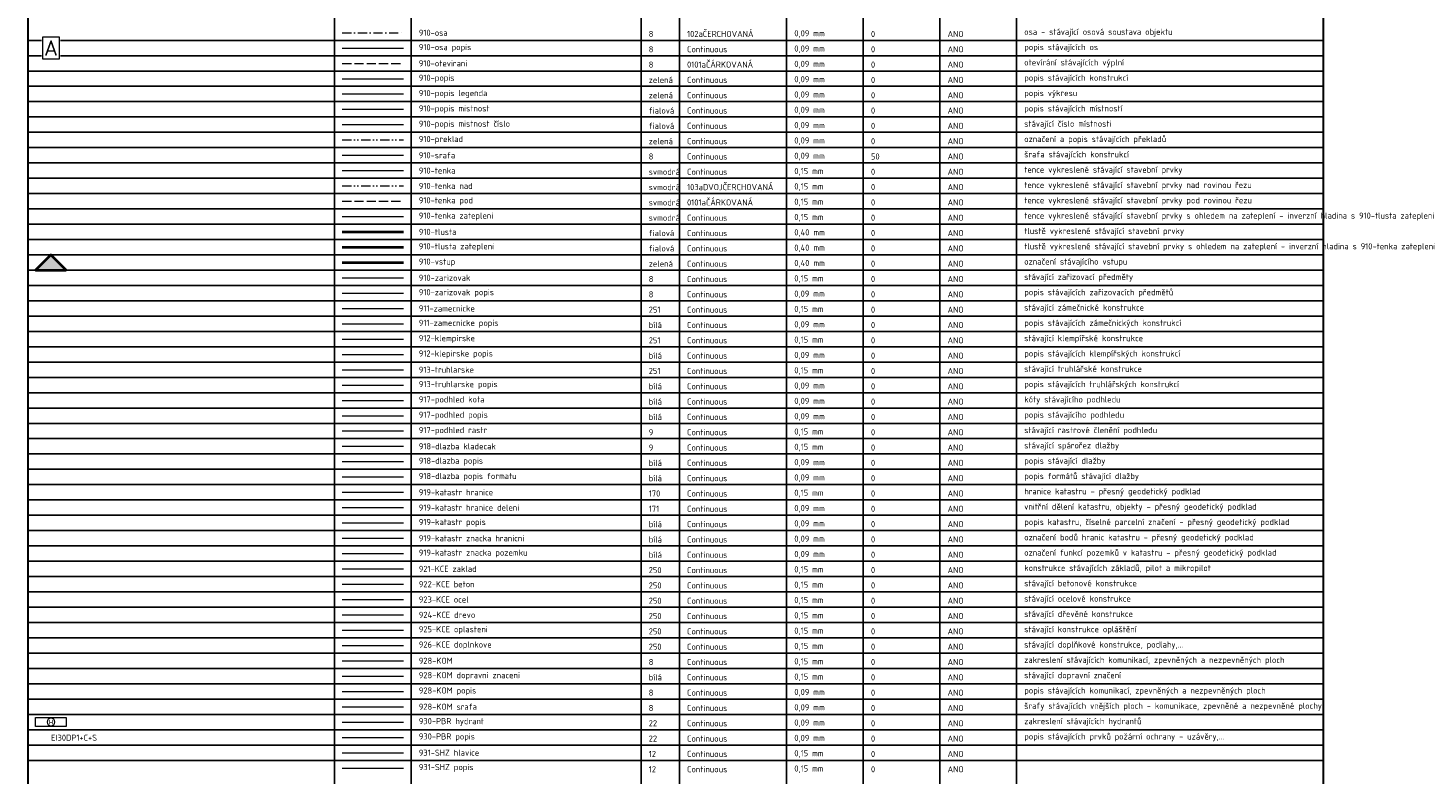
# Model space of a CAD drawing. Header units: millimetres. Extents: x -15250 to 1651995, y -140807 to 78716.
# Tile 3 of 45: x -10250 to 35422, y -109196 to -84846. Entities that reach past the tile are written whole.
import ezdxf

# ---------------------------------------------------------------- set-up
doc = ezdxf.new("R2010")
doc.units = ezdxf.units.MM
doc.header["$LTSCALE"] = 100
doc.header["$PDMODE"] = 3
doc.header["$PDSIZE"] = 150
for name, pattern in [('0101aČÁRKOVANÁ', [4, 3, -1]), ('0102aČERCHOVANÁ', [5.1, 3, -1, 0.1, -1]), ('0103aDVOJČERCHOVANÁ', [6.2, 3, -1, 0.1, -1, 0.1, -1])]:
    doc.linetypes.add(name, pattern=pattern)
doc.layers.get('Defpoints').update_dxf_attribs({"lineweight": 9})
for name, color, linetype, lineweight in [('910-osa', 8, '0102aČERCHOVANÁ', 9), ('910-osa popis', 8, 'Continuous', 9), ('910-otevirani', 8, '0101aČÁRKOVANÁ', 9), ('910-popis', 3, 'Continuous', 9), ('910-popis legenda', 3, 'Continuous', 9), ('910-popis mistnost', 6, 'Continuous', 9), ('910-popis mistnost cislo', 6, 'Continuous', 9), ('910-preklad', 3, '0103aDVOJČERCHOVANÁ', 15), ('910-tenka', 4, 'Continuous', 15), ('910-tenka nad', 4, '0103aDVOJČERCHOVANÁ', 15), ('910-tenka pod', 4, '0101aČÁRKOVANÁ', 15), ('910-tenka zatepleni', 4, 'Continuous', 15), ('910-tlusta', 6, 'Continuous', 40), ('910-tlusta zatepleni', 6, 'Continuous', 40), ('910-vstup', 3, 'Continuous', 40), ('910-zarizovak', 8, 'Continuous', 15), ('910-zarizovak popis', 8, 'Continuous', 9), ('911-zamecnicke', 251, 'Continuous', 15), ('911-zamecnicke popis', 7, 'Continuous', 9), ('912-klempirske', 251, 'Continuous', 15), ('912-klempirske popis', 7, 'Continuous', 9), ('913-truhlarske', 251, 'Continuous', 15), ('913-truhlarske popis', 7, 'Continuous', 9), ('917-podhled kota', 7, 'Continuous', 9), ('917-podhled popis', 7, 'Continuous', 9), ('917-pohled rastr', 9, 'Continuous', 15), ('918-dlazba kladecak', 9, 'Continuous', 15), ('918-dlazba popis', 7, 'Continuous', 9), ('918-dlazba popis formatu', 7, 'Continuous', 9), ('919-katastr hranice', 170, 'Continuous', 15), ('919-katastr hranice deleni', 171, 'Continuous', 9), ('919-katastr popis', 7, 'Continuous', 9), ('919-katastr znacka hranicni', 7, 'Continuous', 9), ('919-katastr znacka pozemku', 7, 'Continuous', 9), ('921-KCE zaklad', 250, 'Continuous', 15), ('922-KCE beton', 250, 'Continuous', 15), ('923-KCE ocel', 250, 'Continuous', 15), ('924-KCE drevo', 250, 'Continuous', 15), ('925-KCE oplasteni', 250, 'Continuous', 15), ('926-KCE doplnkove', 250, 'Continuous', 15), ('928-KOM', 8, 'Continuous', 15), ('928-KOM dopravni znaceni', 7, 'Continuous', 15), ('928-KOM popis', 8, 'Continuous', 9), ('928-KOM srafa', 8, 'Continuous', 9), ('930-PBR hydrant', 22, 'Continuous', 15), ('930-PBR popis', 22, 'Continuous', 9), ('931-SHZ hlavice', 12, 'Continuous', 15), ('931-SHZ popis', 12, 'Continuous', 15)]:
    doc.layers.add(name, color=color, linetype=linetype, lineweight=lineweight)
doc.layers.add('910-srafa', color=8, linetype='Continuous', lineweight=9, transparency=0.5)
doc.styles.add('ISOCPEUR', font='isocpeur.ttf')
doc.styles.get("Standard").update_dxf_attribs({"font": 'isocpeur.ttf'})
doc.dimstyles.new('popis', dxfattribs={"dimscale": 100, "dimtxt": 2.5, "dimasz": 2, "dimexe": 1, "dimexo": 1, "dimgap": -0.5, "dimtad": 0, "dimtih": 1, "dimtoh": 1, "dimdec": 0, "dimtxsty": 'ISOCPEUR', "dimblk": 'NONE', "dimcen": 0, "dimdle": 1, "dimse1": 1, "dimse2": 1, "dimsd1": 1, "dimsd2": 1, "dimclrd": 256, "dimclre": 256, "dimclrt": 256, "dimadec": 0, "dimazin": 0, "dimtfac": 1, "dimtdec": 0, "dimtix": 1, "dimtmove": 2, "dimatfit": 3, "dimldrblk": 'NONE', "dimfxl": 2, "dimtfill": 1, "dimlwd": -1, "dimlwe": -1, "dimarcsym": 0})

# ---------------------------------------------------------------- blocks, each defined once
blk = doc.blocks.new('*D41')
at = {"layer": '910-osa popis', "transparency": 16777216, "insert": (-9500, -85500), "char_height": 500, "attachment_point": 5, "style": 'ISOCPEUR', "bg_fill": 3, "box_fill_scale": 1.1, "bg_fill_color": 256, "bg_fill_true_color": 13158600, "bg_fill_transparency": 0}
blk.add_mtext('A', dxfattribs=at)
at = {"layer": '910-osa popis', "transparency": 16777216}
for p, q in [((-9225, -85150), (-9775, -85150)), ((-9775, -85150), (-9775, -85850)), ((-9225, -85850), (-9225, -85150)), ((-9775, -85850), (-9225, -85850))]:
    blk.add_line(p, q, dxfattribs=at)
at = {"layer": 'Defpoints', "color": 0, "transparency": 16777216}
blk.add_point((-9500, -85500), dxfattribs=at)
blk.add_point((-9500, -85500), dxfattribs=at)
blk.add_point((-9500, -85500), dxfattribs=at)
blk = doc.blocks.new('_None')
blk = doc.blocks.new('hydrant')
blk.add_circle((0, 0), 250)
at = {"insert": (0, 0), "char_height": 300, "attachment_point": 5}
blk.add_mtext_dynamic_manual_height_columns('H', width=177.5, gutter_width=12.5, heights=[0], dxfattribs=at)

msp = doc.modelspace()

# ---------------------------------------------------------------- hatches: boundary and pattern name
at = {"layer": '910-vstup'}
h = msp.add_hatch(color=256, dxfattribs=at)
h.dxf.hatch_style = 1
h.paths.add_polyline_path([(-9000, -92750), (-9500, -92250), (-10000, -92750)])

# ---------------------------------------------------------------- linework, layer by layer
at = {"lineweight": 30}
for p, q in [((-10250, 750), (-10250, -140250)), ((32000, 750), (32000, -140750))]:
    msp.add_line(p, q, dxfattribs=at)
for p, q in [((-250, 750), (-250, -140250)), ((2250, 750), (2250, -140250)), ((9750, 750), (9750, -140250)), ((11000, 750), (11000, -140250)), ((14500, 750), (14500, -140250)), ((17000, 750), (17000, -140250)), ((19500, 750), (19500, -140250)), ((22000, 750), (22000, -140250)), ((-10250, -85250), (32000, -85250)), ((-10250, -85750), (32000, -85750)), ((-10250, -86250), (32000, -86250)), ((-10250, -86750), (32000, -86750)), ((-10250, -87250), (32000, -87250)), ((-10250, -87750), (32000, -87750)), ((-10250, -88250), (32000, -88250)), ((-10250, -88750), (32000, -88750)), ((-10250, -89250), (32000, -89250)), ((-10250, -89750), (32000, -89750)), ((-10250, -90250), (32000, -90250)), ((-10250, -90750), (32000, -90750)), ((-10250, -91250), (32000, -91250)), ((-10250, -91750), (32000, -91750)), ((-10250, -92250), (32000, -92250)), ((-10250, -92750), (32000, -92750)), ((-10250, -93250), (32000, -93250)), ((-10250, -93750), (32000, -93750)), ((-10250, -94250), (32000, -94250)), ((-10250, -94750), (32000, -94750)), ((-10250, -95250), (32000, -95250)), ((-10250, -95750), (32000, -95750)), ((-10250, -96250), (32000, -96250)), ((-10250, -96750), (32000, -96750)), ((-10250, -97250), (32000, -97250)), ((-10250, -97750), (32000, -97750)), ((-10250, -98250), (32000, -98250)), ((-10250, -98750), (32000, -98750)), ((-10250, -99250), (32000, -99250)), ((-10250, -99750), (32000, -99750)), ((-10250, -100250), (32000, -100250)), ((-10250, -100750), (32000, -100750)), ((-10250, -101250), (32000, -101250)), ((-10250, -101750), (32000, -101750)), ((-10250, -102250), (32000, -102250)), ((-10250, -102750), (32000, -102750)), ((-10250, -103250), (32000, -103250)), ((-10250, -103750), (32000, -103750)), ((-10250, -104250), (32000, -104250)), ((-10250, -104750), (32000, -104750)), ((-10250, -105250), (32000, -105250)), ((-10250, -105750), (32000, -105750)), ((-10250, -106250), (32000, -106250)), ((-10250, -106750), (32000, -106750)), ((-10250, -107250), (32000, -107250)), ((-10250, -107750), (32000, -107750)), ((-10250, -108250), (32000, -108250)), ((-10250, -108750), (32000, -108750))]:
    msp.add_line(p, q)
at = {"layer": '910-osa'}
msp.add_lwpolyline([(0, -85000), (2000, -85000)], dxfattribs=at)
at = {"layer": '910-osa popis'}
msp.add_lwpolyline([(0, -85500), (2000, -85500)], dxfattribs=at)
at = {"layer": '910-otevirani'}
msp.add_lwpolyline([(0, -86000), (2000, -86000)], dxfattribs=at)
at = {"layer": '910-popis'}
msp.add_lwpolyline([(0, -86500), (2000, -86500)], dxfattribs=at)
at = {"layer": '910-popis legenda'}
msp.add_lwpolyline([(0, -87000), (2000, -87000)], dxfattribs=at)
at = {"layer": '910-popis mistnost'}
msp.add_lwpolyline([(0, -87500), (2000, -87500)], dxfattribs=at)
at = {"layer": '910-popis mistnost cislo'}
msp.add_lwpolyline([(0, -88000), (2000, -88000)], dxfattribs=at)
at = {"layer": '910-preklad'}
msp.add_lwpolyline([(0, -88500), (2000, -88500)], dxfattribs=at)
at = {"layer": '910-srafa'}
msp.add_lwpolyline([(0, -89000), (2000, -89000)], dxfattribs=at)
at = {"layer": '910-tenka'}
msp.add_lwpolyline([(0, -89500), (2000, -89500)], dxfattribs=at)
at = {"layer": '910-tenka nad', "linetype": '0103aDVOJČERCHOVANÁ'}
msp.add_lwpolyline([(0, -90000), (2000, -90000)], dxfattribs=at)
at = {"layer": '910-tenka pod'}
msp.add_lwpolyline([(0, -90500), (2000, -90500)], dxfattribs=at)
at = {"layer": '910-tenka zatepleni'}
msp.add_lwpolyline([(0, -91000), (2000, -91000)], dxfattribs=at)
at = {"layer": '910-tlusta'}
msp.add_lwpolyline([(0, -91500), (2000, -91500)], dxfattribs=at)
at = {"layer": '910-tlusta zatepleni'}
msp.add_lwpolyline([(0, -92000), (2000, -92000)], dxfattribs=at)
at = {"layer": '910-vstup'}
msp.add_lwpolyline([(-9000, -92750), (-9500, -92250), (-10000, -92750)], close=True, dxfattribs=at)
msp.add_lwpolyline([(0, -92500), (2000, -92500)], dxfattribs=at)
at = {"layer": '910-zarizovak'}
msp.add_lwpolyline([(0, -93000), (2000, -93000)], dxfattribs=at)
at = {"layer": '910-zarizovak popis'}
msp.add_lwpolyline([(0, -93500), (2000, -93500)], dxfattribs=at)
at = {"layer": '911-zamecnicke'}
msp.add_lwpolyline([(0, -94000), (2000, -94000)], dxfattribs=at)
at = {"layer": '911-zamecnicke popis'}
msp.add_lwpolyline([(0, -94500), (2000, -94500)], dxfattribs=at)
at = {"layer": '912-klempirske'}
msp.add_lwpolyline([(0, -95000), (2000, -95000)], dxfattribs=at)
at = {"layer": '912-klempirske popis'}
msp.add_lwpolyline([(0, -95500), (2000, -95500)], dxfattribs=at)
at = {"layer": '913-truhlarske'}
msp.add_lwpolyline([(0, -96000), (2000, -96000)], dxfattribs=at)
at = {"layer": '913-truhlarske popis'}
msp.add_lwpolyline([(0, -96500), (2000, -96500)], dxfattribs=at)
at = {"layer": '917-podhled kota'}
msp.add_lwpolyline([(0, -97000), (2000, -97000)], dxfattribs=at)
at = {"layer": '917-podhled popis'}
msp.add_lwpolyline([(0, -97500), (2000, -97500)], dxfattribs=at)
at = {"layer": '917-pohled rastr'}
msp.add_lwpolyline([(0, -98000), (2000, -98000)], dxfattribs=at)
at = {"layer": '918-dlazba kladecak'}
msp.add_lwpolyline([(0, -98500), (2000, -98500)], dxfattribs=at)
at = {"layer": '918-dlazba popis'}
msp.add_lwpolyline([(0, -99000), (2000, -99000)], dxfattribs=at)
at = {"layer": '918-dlazba popis formatu'}
msp.add_lwpolyline([(0, -99500), (2000, -99500)], dxfattribs=at)
at = {"layer": '919-katastr hranice'}
msp.add_lwpolyline([(0, -100000), (2000, -100000)], dxfattribs=at)
at = {"layer": '919-katastr hranice deleni'}
msp.add_lwpolyline([(0, -100500), (2000, -100500)], dxfattribs=at)
at = {"layer": '919-katastr popis'}
msp.add_lwpolyline([(0, -101000), (2000, -101000)], dxfattribs=at)
at = {"layer": '919-katastr znacka hranicni'}
msp.add_lwpolyline([(0, -101500), (2000, -101500)], dxfattribs=at)
at = {"layer": '919-katastr znacka pozemku'}
msp.add_lwpolyline([(0, -102000), (2000, -102000)], dxfattribs=at)
at = {"layer": '921-KCE zaklad'}
msp.add_lwpolyline([(0, -102500), (2000, -102500)], dxfattribs=at)
at = {"layer": '922-KCE beton'}
msp.add_lwpolyline([(0, -103000), (2000, -103000)], dxfattribs=at)
at = {"layer": '923-KCE ocel'}
msp.add_lwpolyline([(0, -103500), (2000, -103500)], dxfattribs=at)
at = {"layer": '924-KCE drevo'}
msp.add_lwpolyline([(0, -104000), (2000, -104000)], dxfattribs=at)
at = {"layer": '925-KCE oplasteni'}
msp.add_lwpolyline([(0, -104500), (2000, -104500)], dxfattribs=at)
at = {"layer": '926-KCE doplnkove'}
msp.add_lwpolyline([(0, -105000), (2000, -105000)], dxfattribs=at)
at = {"layer": '928-KOM'}
msp.add_lwpolyline([(0, -105500), (2000, -105500)], dxfattribs=at)
at = {"layer": '928-KOM dopravni znaceni'}
msp.add_lwpolyline([(0, -106000), (2000, -106000)], dxfattribs=at)
at = {"layer": '928-KOM popis'}
msp.add_lwpolyline([(0, -106500), (2000, -106500)], dxfattribs=at)
at = {"layer": '928-KOM srafa'}
msp.add_lwpolyline([(0, -107000), (2000, -107000)], dxfattribs=at)
at = {"layer": '930-PBR hydrant'}
msp.add_lwpolyline([(-9000, -107350), (-9000, -107650), (-10000, -107650), (-10000, -107350)], close=True, dxfattribs=at)
msp.add_lwpolyline([(0, -107500), (2000, -107500)], dxfattribs=at)
at = {"layer": '930-PBR popis'}
msp.add_lwpolyline([(0, -108000), (2000, -108000)], dxfattribs=at)
at = {"layer": '931-SHZ hlavice'}
msp.add_lwpolyline([(0, -108500), (2000, -108500)], dxfattribs=at)
at = {"layer": '931-SHZ popis'}
msp.add_lwpolyline([(0, -109000), (2000, -109000)], dxfattribs=at)

# ---------------------------------------------------------------- block references
at = {"layer": '930-PBR hydrant', "xscale": -0.5039979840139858, "yscale": 0.5039979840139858, "zscale": 0.5039979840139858, "rotation": 180}
msp.add_blockref('hydrant', (-9500, -107500), dxfattribs=at)

# ---------------------------------------------------------------- texts
at = {"char_height": 200, "attachment_point": 4}
for s, width, insert in [('102aČERCHOVANÁ', 2102, (11250, -85039.9)), ('0,09 mm', 952, (14750, -85039.9)), ('0', 122, (17250, -85039.9)), ('ANO', 482, (19750, -85039.9)), ('osa - stávající osová soustava objektu', 4882, (22250, -85000)), ('0,09 mm', 952, (14750, -85539.9)), ('popis stávajících os', 2442, (22250, -85500)), ('Continuous', 1282, (11250, -85539.9)), ('0,09 mm', 952, (14750, -86039.9)), ('0', 122, (17250, -85539.9)), ('ANO', 482, (19750, -85539.9)), ('otevírání stávajících výplní', 3422, (22250, -86000)), ('0101aČÁRKOVANÁ', 2102, (11250, -86039.9)), ('0,09 mm', 952, (14750, -86539.9)), ('0', 122, (17250, -86039.9)), ('ANO', 482, (19750, -86039.9)), ('popis stávajících konstrukcí', 3462, (22250, -86500)), ('Continuous', 1282, (11250, -86539.9)), ('0,09 mm', 952, (14750, -87039.9)), ('0', 122, (17250, -86539.9)), ('ANO', 482, (19750, -86539.9)), ('popis výkresu', 1682, (22250, -87000)), ('Continuous', 1282, (11250, -87039.9)), ('0', 122, (17250, -87039.9)), ('ANO', 482, (19750, -87039.9)), ('popis stávajících místností', 3342, (22250, -87500)), ('Continuous', 1282, (11250, -87539.9)), ('0,09 mm', 952, (14750, -87539.9)), ('0', 122, (17250, -87539.9)), ('ANO', 482, (19750, -87539.9)), ('Continuous', 1282, (11250, -88039.9)), ('0,09 mm', 952, (14750, -88039.9)), ('0', 122, (17250, -88039.9)), ('ANO', 482, (19750, -88039.9)), ('stávající číslo místnosti', 3002, (22250, -88000)), ('Continuous', 1282, (11250, -88539.9)), ('0,09 mm', 952, (14750, -88539.9)), ('0', 122, (17250, -88539.9)), ('ANO', 482, (19750, -88539.9)), ('označení a popis stávajících překladů', 4642, (22250, -88500)), ('Continuous', 1282, (11250, -89039.9)), ('0,09 mm', 952, (14750, -89039.9)), ('50', 262, (17250, -89039.9)), ('ANO', 482, (19750, -89039.9)), ('šrafa stávajících konstrukcí', 3502, (22250, -89000)), ('Continuous', 1282, (11250, -89539.9)), ('0,15 mm', 952, (14750, -89539.9)), ('0', 122, (17250, -89539.9)), ('ANO', 482, (19750, -89539.9)), ('tence vykreslené stávající stavební prvky', 5242, (22250, -89500)), ('103aDVOJČERCHOVANÁ', 2722, (11250, -90039.9)), ('0,15 mm', 952, (14750, -90039.9)), ('0', 122, (17250, -90039.9)), ('ANO', 482, (19750, -90039.9)), ('tence vykreslené stávající stavební prvky nad rovinou řezu', 7442, (22250, -90000)), ('0101aČÁRKOVANÁ', 2102, (11250, -90539.9)), ('0,15 mm', 952, (14750, -90539.9)), ('tence vykreslené stávající stavební prvky pod rovinou řezu', 7442, (22250, -90500)), ('0,15 mm', 952, (14750, -91039.9)), ('0', 122, (17250, -90539.9)), ('ANO', 482, (19750, -90539.9)), ('tence vykreslené stávající stavební prvky s ohledem na zateplení - inverzní hladina s 910-tlusta zatepleni', 13422, (22250, -91000)), ('Continuous', 1282, (11250, -91039.9)), ('0,40 mm', 952, (14750, -91539.9)), ('0', 122, (17250, -91039.9)), ('ANO', 482, (19750, -91039.9)), ('Continuous', 1282, (11250, -91539.9)), ('0,40 mm', 952, (14750, -92039.9)), ('0', 122, (17250, -91539.9)), ('ANO', 482, (19750, -91539.9)), ('tlustě vykreslené stávající stavební prvky', 5322, (22250, -91500)), ('Continuous', 1282, (11250, -92039.9)), ('0', 122, (17250, -92039.9)), ('ANO', 482, (19750, -92039.9)), ('označení stávajícího vstupu', 3442, (22250, -92500)), ('tlustě vykreslené stávající stavební prvky s ohledem na zateplení - inverzní hladina s 910-tenka zatepleni', 13442, (22250, -92000)), ('Continuous', 1282, (11250, -92539.9)), ('0,40 mm', 952, (14750, -92539.9)), ('0', 122, (17250, -92539.9)), ('ANO', 482, (19750, -92539.9)), ('stávající zařizovací předměty', 3642, (22250, -93000)), ('Continuous', 1282, (11250, -93039.9)), ('0,15 mm', 952, (14750, -93039.9)), ('0', 122, (17250, -93039.9)), ('ANO', 482, (19750, -93039.9)), ('Continuous', 1282, (11250, -93539.9)), ('0,09 mm', 952, (14750, -93539.9)), ('0', 122, (17250, -93539.9)), ('ANO', 482, (19750, -93539.9)), ('popis stávajících zařizovacích předmětů', 4902, (22250, -93500)), ('Continuous', 1282, (11250, -94039.9)), ('0,15 mm', 952, (14750, -94039.9)), ('0', 122, (17250, -94039.9)), ('ANO', 482, (19750, -94039.9)), ('stávající zámečnické konstrukce', 3942, (22250, -94000)), ('Continuous', 1282, (11250, -94539.9)), ('0,09 mm', 952, (14750, -94539.9)), ('0', 122, (17250, -94539.9)), ('ANO', 482, (19750, -94539.9)), ('popis stávajících zámečnických konstrukcí', 5162, (22250, -94500)), ('Continuous', 1282, (11250, -95039.9)), ('0,15 mm', 952, (14750, -95039.9)), ('0', 122, (17250, -95039.9)), ('ANO', 482, (19750, -95039.9)), ('stávající klempířské konstrukce', 3942, (22250, -95000)), ('Continuous', 1282, (11250, -95539.9)), ('0,09 mm', 952, (14750, -95539.9)), ('0', 122, (17250, -95539.9)), ('ANO', 482, (19750, -95539.9)), ('popis stávajících klempířských konstrukcí', 5162, (22250, -95500)), ('0,15 mm', 952, (14750, -96039.9)), ('stávající truhlářské konstrukce', 3902, (22250, -96000)), ('Continuous', 1282, (11250, -96039.9)), ('0,09 mm', 952, (14750, -96539.9)), ('0', 122, (17250, -96039.9)), ('ANO', 482, (19750, -96039.9)), ('popis stávajících truhlářských konstrukcí', 5122, (22250, -96500)), ('Continuous', 1282, (11250, -96539.9)), ('0,09 mm', 952, (14750, -97039.9)), ('0', 122, (17250, -96539.9)), ('ANO', 482, (19750, -96539.9)), ('kóty stávajícího podhledu', 3162, (22250, -97000)), ('Continuous', 1282, (11250, -97039.9)), ('0,09 mm', 952, (14750, -97539.9)), ('0', 122, (17250, -97039.9)), ('ANO', 482, (19750, -97039.9)), ('popis stávajícího podhledu', 3242, (22250, -97500)), ('Continuous', 1282, (11250, -97539.9)), ('0', 122, (17250, -97539.9)), ('ANO', 482, (19750, -97539.9)), ('stávající rastrové členění podhledu', 4382, (22250, -98000)), ('Continuous', 1282, (11250, -98039.9)), ('0,15 mm', 952, (14750, -98039.9)), ('0', 122, (17250, -98039.9)), ('ANO', 482, (19750, -98039.9)), ('stávající spárořez dlažby', 3142, (22250, -98500)), ('Continuous', 1282, (11250, -98539.9)), ('0,15 mm', 952, (14750, -98539.9)), ('0', 122, (17250, -98539.9)), ('ANO', 482, (19750, -98539.9)), ('Continuous', 1282, (11250, -99039.9)), ('0,09 mm', 952, (14750, -99039.9)), ('0', 122, (17250, -99039.9)), ('ANO', 482, (19750, -99039.9)), ('popis stávající dlažby', 2682, (22250, -99000)), ('Continuous', 1282, (11250, -99539.9)), ('0,09 mm', 952, (14750, -99539.9)), ('0', 122, (17250, -99539.9)), ('ANO', 482, (19750, -99539.9)), ('popis formátů stávající dlažby', 3762, (22250, -99500)), ('Continuous', 1282, (11250, -100039.9)), ('0,15 mm', 952, (14750, -100039.9)), ('0', 122, (17250, -100039.9)), ('ANO', 482, (19750, -100039.9)), ('hranice katastru - přesný geodetický podklad', 5662, (22250, -100000)), ('Continuous', 1282, (11250, -100539.9)), ('0,09 mm', 952, (14750, -100539.9)), ('0', 122, (17250, -100539.9)), ('ANO', 482, (19750, -100539.9)), ('vnitřní dělení katastru, objekty - přesný geodetický podklad', 7552, (22250, -100500)), ('Continuous', 1282, (11250, -101039.9)), ('0,09 mm', 952, (14750, -101039.9)), ('popis katastru, číselné parcelní značení - přesný geodetický podklad', 8612, (22250, -101000)), ('0,09 mm', 952, (14750, -101539.9)), ('0', 122, (17250, -101039.9)), ('ANO', 482, (19750, -101039.9)), ('označení bodů hranic katastru - přesný geodetický podklad', 7382, (22250, -101500)), ('Continuous', 1282, (11250, -101539.9)), ('0,09 mm', 952, (14750, -102039.9)), ('0', 122, (17250, -101539.9)), ('ANO', 482, (19750, -101539.9)), ('označení funkcí pozemků v katastru - přesný geodetický podklad', 8142, (22250, -102000)), ('Continuous', 1282, (11250, -102039.9)), ('0,15 mm', 952, (14750, -102539.9)), ('0', 122, (17250, -102039.9)), ('ANO', 482, (19750, -102039.9)), ('konstrukce stávajících základů, pilot a mikropilot', 6092, (22250, -102500)), ('Continuous', 1282, (11250, -102539.9)), ('0', 122, (17250, -102539.9)), ('ANO', 482, (19750, -102539.9)), ('stávající betonové konstrukce', 3722, (22250, -103000)), ('Continuous', 1282, (11250, -103039.9)), ('0,15 mm', 952, (14750, -103039.9)), ('0', 122, (17250, -103039.9)), ('ANO', 482, (19750, -103039.9)), ('stávající ocelové konstrukce', 3522, (22250, -103500)), ('Continuous', 1282, (11250, -103539.9)), ('0,15 mm', 952, (14750, -103539.9)), ('0', 122, (17250, -103539.9)), ('ANO', 482, (19750, -103539.9)), ('Continuous', 1282, (11250, -104039.9)), ('0,15 mm', 952, (14750, -104039.9)), ('0', 122, (17250, -104039.9)), ('ANO', 482, (19750, -104039.9)), ('stávající dřevěné konstrukce', 3582, (22250, -104000)), ('Continuous', 1282, (11250, -104539.9)), ('0,15 mm', 952, (14750, -104539.9)), ('0', 122, (17250, -104539.9)), ('ANO', 482, (19750, -104539.9)), ('stávající konstrukce opláštění', 3762, (22250, -104500)), ('Continuous', 1282, (11250, -105039.9)), ('0,15 mm', 952, (14750, -105039.9)), ('0', 122, (17250, -105039.9)), ('ANO', 482, (19750, -105039.9)), ('stávající doplňkové konstrukce, podlahy,...', 5182, (22250, -105000)), ('Continuous', 1282, (11250, -105539.9)), ('0,15 mm', 952, (14750, -105539.9)), ('0', 122, (17250, -105539.9)), ('ANO', 482, (19750, -105539.9)), ('zakreslení stávajících komunikací, zpevněných a nezpevněných ploch', 8472, (22250, -105500)), ('Continuous', 1282, (11250, -106039.9)), ('0,15 mm', 952, (14750, -106039.9)), ('0', 122, (17250, -106039.9)), ('ANO', 482, (19750, -106039.9)), ('stávající dopravní značení', 3262, (22250, -106000)), ('0,09 mm', 952, (14750, -106539.9)), ('popis stávajících komunikací, zpevněných a nezpevněných ploch', 7812, (22250, -106500)), ('Continuous', 1282, (11250, -106539.9)), ('0,09 mm', 952, (14750, -107039.9)), ('0', 122, (17250, -106539.9)), ('ANO', 482, (19750, -106539.9)), ('šrafy stávajících vnějších ploch - komunikace, zpevněné a nezpevněné plochy', 9612, (22250, -107000)), ('Continuous', 1282, (11250, -107039.9)), ('0,09 mm', 952, (14750, -107539.9)), ('0', 122, (17250, -107039.9)), ('ANO', 482, (19750, -107039.9)), ('zakreslení stávajících hydrantů', 3902, (22250, -107500)), ('Continuous', 1282, (11250, -107539.9)), ('0,09 mm', 952, (14750, -108039.9)), ('0', 122, (17250, -107539.9)), ('ANO', 482, (19750, -107539.9)), ('popis stávajících prvků požární ochrany - uzávěry,...', 6532, (22250, -108000)), ('Continuous', 1282, (11250, -108039.9)), ('0', 122, (17250, -108039.9)), ('ANO', 482, (19750, -108039.9)), ('Continuous', 1282, (11250, -108539.9)), ('0,15 mm', 952, (14750, -108539.9)), ('0', 122, (17250, -108539.9)), ('ANO', 482, (19750, -108539.9)), ('Continuous', 1282, (11250, -109039.9)), ('0,15 mm', 952, (14750, -109039.9)), ('0', 122, (17250, -109039.9)), ('ANO', 482, (19750, -109039.9))]:
    msp.add_mtext_dynamic_manual_height_columns(s, width=width, gutter_width=12.5, heights=[0], dxfattribs=dict(at, insert=insert))
at = {"layer": '910-osa', "char_height": 200, "attachment_point": 4}
for s, width, insert in [('910-osa', 922, (2500, -85000)), ('8', 122, (10000, -85039.9))]:
    msp.add_mtext_dynamic_manual_height_columns(s, width=width, gutter_width=12.5, heights=[0], dxfattribs=dict(at, insert=insert))
at = {"layer": '910-osa popis', "char_height": 200, "attachment_point": 4}
for s, width, insert in [('910-osa popis', 1662, (2500, -85500)), ('8', 122, (10000, -85539.9))]:
    msp.add_mtext_dynamic_manual_height_columns(s, width=width, gutter_width=12.5, heights=[0], dxfattribs=dict(at, insert=insert))
at = {"layer": '910-otevirani', "char_height": 200, "attachment_point": 4}
for s, width, insert in [('910-otevirani', 1562, (2500, -86000)), ('8', 122, (10000, -86039.9))]:
    msp.add_mtext_dynamic_manual_height_columns(s, width=width, gutter_width=12.5, heights=[0], dxfattribs=dict(at, insert=insert))
at = {"layer": '910-popis', "char_height": 200, "attachment_point": 4}
for s, width, insert in [('910-popis', 1122, (2500, -86500)), ('zelená', 762, (10000, -86539.9))]:
    msp.add_mtext_dynamic_manual_height_columns(s, width=width, gutter_width=12.5, heights=[0], dxfattribs=dict(at, insert=insert))
at = {"layer": '910-popis legenda', "char_height": 200, "attachment_point": 4}
for s, width, insert in [('910-popis legenda', 2162, (2500, -87000)), ('zelená', 762, (10000, -87039.9))]:
    msp.add_mtext_dynamic_manual_height_columns(s, width=width, gutter_width=12.5, heights=[0], dxfattribs=dict(at, insert=insert))
at = {"layer": '910-popis mistnost', "char_height": 200, "attachment_point": 4}
for s, width, insert in [('910-popis mistnost', 2282, (2500, -87500)), ('fialová', 802, (10000, -87539.9))]:
    msp.add_mtext_dynamic_manual_height_columns(s, width=width, gutter_width=12.5, heights=[0], dxfattribs=dict(at, insert=insert))
at = {"layer": '910-popis mistnost cislo', "char_height": 200, "attachment_point": 4}
for s, width, insert in [('910-popis mistnost číslo', 2982, (2500, -88000)), ('fialová', 802, (10000, -88039.9))]:
    msp.add_mtext_dynamic_manual_height_columns(s, width=width, gutter_width=12.5, heights=[0], dxfattribs=dict(at, insert=insert))
at = {"layer": '910-preklad', "char_height": 200, "attachment_point": 4}
for s, width, insert in [('910-preklad', 1402, (2500, -88500)), ('zelená', 762, (10000, -88539.9))]:
    msp.add_mtext_dynamic_manual_height_columns(s, width=width, gutter_width=12.5, heights=[0], dxfattribs=dict(at, insert=insert))
at = {"layer": '910-srafa', "char_height": 200, "attachment_point": 4}
for s, width, insert in [('910-srafa', 1162, (2500, -89000)), ('8', 122, (10000, -89039.9))]:
    msp.add_mtext_dynamic_manual_height_columns(s, width=width, gutter_width=12.5, heights=[0], dxfattribs=dict(at, insert=insert))
at = {"layer": '910-tenka', "char_height": 200, "attachment_point": 4}
for s, width, insert in [('910-tenka', 1182, (2500, -89500)), ('svmodrá', 982, (10000, -89539.9))]:
    msp.add_mtext_dynamic_manual_height_columns(s, width=width, gutter_width=12.5, heights=[0], dxfattribs=dict(at, insert=insert))
at = {"layer": '910-tenka nad', "char_height": 200, "attachment_point": 4}
for s, width, insert in [('910-tenka nad', 1722, (2500, -90000)), ('svmodrá', 982, (10000, -90039.9))]:
    msp.add_mtext_dynamic_manual_height_columns(s, width=width, gutter_width=12.5, heights=[0], dxfattribs=dict(at, insert=insert))
at = {"layer": '910-tenka pod', "char_height": 200, "attachment_point": 4}
for s, width, insert in [('910-tenka pod', 1722, (2500, -90500)), ('svmodrá', 982, (10000, -90539.9))]:
    msp.add_mtext_dynamic_manual_height_columns(s, width=width, gutter_width=12.5, heights=[0], dxfattribs=dict(at, insert=insert))
at = {"layer": '910-tenka zatepleni', "char_height": 200, "attachment_point": 4}
for s, width, insert in [('910-tenka zatepleni', 2402, (2500, -91000)), ('svmodrá', 982, (10000, -91039.9))]:
    msp.add_mtext_dynamic_manual_height_columns(s, width=width, gutter_width=12.5, heights=[0], dxfattribs=dict(at, insert=insert))
at = {"layer": '910-tlusta', "char_height": 200, "attachment_point": 4}
for s, width, insert in [('910-tlusta', 1242, (2500, -91500)), ('fialová', 802, (10000, -91539.9))]:
    msp.add_mtext_dynamic_manual_height_columns(s, width=width, gutter_width=12.5, heights=[0], dxfattribs=dict(at, insert=insert))
at = {"layer": '910-tlusta zatepleni', "char_height": 200, "attachment_point": 4}
for s, width, insert in [('910-tlusta zatepleni', 2462, (2500, -92000)), ('fialová', 802, (10000, -92039.9))]:
    msp.add_mtext_dynamic_manual_height_columns(s, width=width, gutter_width=12.5, heights=[0], dxfattribs=dict(at, insert=insert))
at = {"layer": '910-vstup', "char_height": 200, "attachment_point": 4}
for s, width, insert in [('910-vstup', 1182, (2500, -92500)), ('zelená', 762, (10000, -92539.9))]:
    msp.add_mtext_dynamic_manual_height_columns(s, width=width, gutter_width=12.5, heights=[0], dxfattribs=dict(at, insert=insert))
at = {"layer": '910-zarizovak', "char_height": 200, "attachment_point": 4}
for s, width, insert in [('910-zarizovak', 1662, (2500, -93000)), ('8', 122, (10000, -93039.9))]:
    msp.add_mtext_dynamic_manual_height_columns(s, width=width, gutter_width=12.5, heights=[0], dxfattribs=dict(at, insert=insert))
at = {"layer": '910-zarizovak popis', "char_height": 200, "attachment_point": 4}
for s, width, insert in [('910-zarizovak popis', 2402, (2500, -93500)), ('8', 122, (10000, -93539.9))]:
    msp.add_mtext_dynamic_manual_height_columns(s, width=width, gutter_width=12.5, heights=[0], dxfattribs=dict(at, insert=insert))
at = {"layer": '911-zamecnicke', "char_height": 200, "attachment_point": 4}
for s, width, insert in [('911-zamecnicke', 1782, (2500, -94000)), ('251', 362, (10000, -94039.9))]:
    msp.add_mtext_dynamic_manual_height_columns(s, width=width, gutter_width=12.5, heights=[0], dxfattribs=dict(at, insert=insert))
at = {"layer": '911-zamecnicke popis', "char_height": 200, "attachment_point": 4}
for s, width, insert in [('911-zamecnicke popis', 2522, (2500, -94500)), ('bílá', 442, (10000, -94539.9))]:
    msp.add_mtext_dynamic_manual_height_columns(s, width=width, gutter_width=12.5, heights=[0], dxfattribs=dict(at, insert=insert))
at = {"layer": '912-klempirske', "char_height": 200, "attachment_point": 4}
for s, width, insert in [('912-klempirske', 1742, (2500, -95000)), ('251', 362, (10000, -95039.9))]:
    msp.add_mtext_dynamic_manual_height_columns(s, width=width, gutter_width=12.5, heights=[0], dxfattribs=dict(at, insert=insert))
at = {"layer": '912-klempirske popis', "char_height": 200, "attachment_point": 4}
for s, width, insert in [('912-klepirske popis', 2342, (2500, -95500)), ('bílá', 442, (10000, -95539.9))]:
    msp.add_mtext_dynamic_manual_height_columns(s, width=width, gutter_width=12.5, heights=[0], dxfattribs=dict(at, insert=insert))
at = {"layer": '913-truhlarske', "char_height": 200, "attachment_point": 4}
for s, width, insert in [('913-truhlarske', 1782, (2500, -96000)), ('251', 442, (10000, -96039.9))]:
    msp.add_mtext_dynamic_manual_height_columns(s, width=width, gutter_width=12.5, heights=[0], dxfattribs=dict(at, insert=insert))
at = {"layer": '913-truhlarske popis', "char_height": 200, "attachment_point": 4}
for s, width, insert in [('913-truhlarske popis', 2522, (2500, -96500)), ('bílá', 442, (10000, -96539.9))]:
    msp.add_mtext_dynamic_manual_height_columns(s, width=width, gutter_width=12.5, heights=[0], dxfattribs=dict(at, insert=insert))
at = {"layer": '917-podhled kota', "char_height": 200, "attachment_point": 4}
for s, width, insert in [('917-podhled kota', 2082, (2500, -97000)), ('bílá', 442, (10000, -97039.9))]:
    msp.add_mtext_dynamic_manual_height_columns(s, width=width, gutter_width=12.5, heights=[0], dxfattribs=dict(at, insert=insert))
at = {"layer": '917-podhled popis', "char_height": 200, "attachment_point": 4}
for s, width, insert in [('917-podhled popis', 2162, (2500, -97500)), ('bílá', 442, (10000, -97539.9))]:
    msp.add_mtext_dynamic_manual_height_columns(s, width=width, gutter_width=12.5, heights=[0], dxfattribs=dict(at, insert=insert))
at = {"layer": '917-pohled rastr', "char_height": 200, "attachment_point": 4}
for s, width, insert in [('917-podhled rastr', 2182, (2500, -98000)), ('9', 122, (10000, -98039.9))]:
    msp.add_mtext_dynamic_manual_height_columns(s, width=width, gutter_width=12.5, heights=[0], dxfattribs=dict(at, insert=insert))
at = {"layer": '918-dlazba kladecak', "char_height": 200, "attachment_point": 4}
for s, width, insert in [('918-dlazba kladecak', 2442, (2500, -98500)), ('9', 122, (10000, -98539.9))]:
    msp.add_mtext_dynamic_manual_height_columns(s, width=width, gutter_width=12.5, heights=[0], dxfattribs=dict(at, insert=insert))
at = {"layer": '918-dlazba popis', "char_height": 200, "attachment_point": 4}
for s, width, insert in [('918-dlazba popis', 2022, (2500, -99000)), ('bílá', 442, (10000, -99039.9))]:
    msp.add_mtext_dynamic_manual_height_columns(s, width=width, gutter_width=12.5, heights=[0], dxfattribs=dict(at, insert=insert))
at = {"layer": '918-dlazba popis formatu', "char_height": 200, "attachment_point": 4}
for s, width, insert in [('918-dlazba popis formatu', 3102, (2500, -99500)), ('bílá', 442, (10000, -99539.9))]:
    msp.add_mtext_dynamic_manual_height_columns(s, width=width, gutter_width=12.5, heights=[0], dxfattribs=dict(at, insert=insert))
at = {"layer": '919-katastr hranice', "char_height": 200, "attachment_point": 4}
for s, width, insert in [('919-katastr hranice', 2402, (2500, -100000)), ('170', 362, (10000, -100039.9))]:
    msp.add_mtext_dynamic_manual_height_columns(s, width=width, gutter_width=12.5, heights=[0], dxfattribs=dict(at, insert=insert))
at = {"layer": '919-katastr hranice deleni', "char_height": 200, "attachment_point": 4}
for s, width, insert in [('919-katastr hranice deleni', 3222, (2500, -100500)), ('171', 322, (10000, -100539.9))]:
    msp.add_mtext_dynamic_manual_height_columns(s, width=width, gutter_width=12.5, heights=[0], dxfattribs=dict(at, insert=insert))
at = {"layer": '919-katastr popis', "char_height": 200, "attachment_point": 4}
for s, width, insert in [('919-katastr popis', 2162, (2500, -101000)), ('bílá', 442, (10000, -101039.9))]:
    msp.add_mtext_dynamic_manual_height_columns(s, width=width, gutter_width=12.5, heights=[0], dxfattribs=dict(at, insert=insert))
at = {"layer": '919-katastr znacka hranicni', "char_height": 200, "attachment_point": 4}
for s, width, insert in [('919-katastr znacka hranicni', 3402, (2500, -101500)), ('bílá', 442, (10000, -101539.9))]:
    msp.add_mtext_dynamic_manual_height_columns(s, width=width, gutter_width=12.5, heights=[0], dxfattribs=dict(at, insert=insert))
at = {"layer": '919-katastr znacka pozemku', "char_height": 200, "attachment_point": 4}
for s, width, insert in [('919-katastr znacka pozemku', 3502, (2500, -102000)), ('bílá', 442, (10000, -102039.9))]:
    msp.add_mtext_dynamic_manual_height_columns(s, width=width, gutter_width=12.5, heights=[0], dxfattribs=dict(at, insert=insert))
at = {"layer": '921-KCE zaklad', "char_height": 200, "attachment_point": 4}
for s, width, insert in [('921-KCE zaklad', 1842, (2500, -102500)), ('250', 402, (10000, -102539.9))]:
    msp.add_mtext_dynamic_manual_height_columns(s, width=width, gutter_width=12.5, heights=[0], dxfattribs=dict(at, insert=insert))
at = {"layer": '922-KCE beton', "char_height": 200, "attachment_point": 4}
for s, width, insert in [('922-KCE beton', 1782, (2500, -103000)), ('250', 402, (10000, -103039.9))]:
    msp.add_mtext_dynamic_manual_height_columns(s, width=width, gutter_width=12.5, heights=[0], dxfattribs=dict(at, insert=insert))
at = {"layer": '923-KCE ocel', "char_height": 200, "attachment_point": 4}
for s, width, insert in [('923-KCE ocel', 1582, (2500, -103500)), ('250', 402, (10000, -103539.9))]:
    msp.add_mtext_dynamic_manual_height_columns(s, width=width, gutter_width=12.5, heights=[0], dxfattribs=dict(at, insert=insert))
at = {"layer": '924-KCE drevo', "char_height": 200, "attachment_point": 4}
for s, width, insert in [('924-KCE drevo', 1802, (2500, -104000)), ('250', 402, (10000, -104039.9))]:
    msp.add_mtext_dynamic_manual_height_columns(s, width=width, gutter_width=12.5, heights=[0], dxfattribs=dict(at, insert=insert))
at = {"layer": '925-KCE oplasteni', "char_height": 200, "attachment_point": 4}
for s, width, insert in [('925-KCE oplasteni', 2202, (2500, -104500)), ('250', 402, (10000, -104539.9))]:
    msp.add_mtext_dynamic_manual_height_columns(s, width=width, gutter_width=12.5, heights=[0], dxfattribs=dict(at, insert=insert))
at = {"layer": '926-KCE doplnkove', "char_height": 200, "attachment_point": 4}
for s, width, insert in [('926-KCE doplnkove', 2302, (2500, -105000)), ('250', 402, (10000, -105039.9))]:
    msp.add_mtext_dynamic_manual_height_columns(s, width=width, gutter_width=12.5, heights=[0], dxfattribs=dict(at, insert=insert))
at = {"layer": '928-KOM', "char_height": 200, "attachment_point": 4}
for s, width, insert in [('928-KOM', 1042, (2500, -105500)), ('8', 122, (10000, -105539.9))]:
    msp.add_mtext_dynamic_manual_height_columns(s, width=width, gutter_width=12.5, heights=[0], dxfattribs=dict(at, insert=insert))
at = {"layer": '928-KOM dopravni znaceni', "char_height": 200, "attachment_point": 4}
for s, width, insert in [('928-KOM dopravni znaceni', 3182, (2500, -106000)), ('bílá', 442, (10000, -106039.9))]:
    msp.add_mtext_dynamic_manual_height_columns(s, width=width, gutter_width=12.5, heights=[0], dxfattribs=dict(at, insert=insert))
at = {"layer": '928-KOM popis', "char_height": 200, "attachment_point": 4}
for s, width, insert in [('928-KOM popis', 1782, (2500, -106500)), ('8', 122, (10000, -106539.9))]:
    msp.add_mtext_dynamic_manual_height_columns(s, width=width, gutter_width=12.5, heights=[0], dxfattribs=dict(at, insert=insert))
at = {"layer": '928-KOM srafa', "char_height": 200, "attachment_point": 4}
for s, width, insert in [('928-KOM srafa', 1822, (2500, -107000)), ('8', 122, (10000, -107039.9))]:
    msp.add_mtext_dynamic_manual_height_columns(s, width=width, gutter_width=12.5, heights=[0], dxfattribs=dict(at, insert=insert))
at = {"layer": '930-PBR hydrant', "char_height": 200, "attachment_point": 4}
for s, width, insert in [('930-PBR hydrant', 2082, (2500, -107500)), ('22', 262, (10000, -107539.9))]:
    msp.add_mtext_dynamic_manual_height_columns(s, width=width, gutter_width=12.5, heights=[0], dxfattribs=dict(at, insert=insert))
at = {"layer": '930-PBR popis', "char_height": 200, "attachment_point": 4}
for s, width, insert in [('930-PBR popis', 1762, (2500, -108000)), ('22', 262, (10000, -108039.9))]:
    msp.add_mtext_dynamic_manual_height_columns(s, width=width, gutter_width=12.5, heights=[0], dxfattribs=dict(at, insert=insert))
at = {"layer": '930-PBR popis', "insert": (-8746.5, -108009.9), "char_height": 200, "width": 1462, "attachment_point": 5, "style": 'ISOCPEUR'}
msp.add_mtext('EI30DP1+C+S', dxfattribs=at)
at = {"layer": '931-SHZ hlavice', "char_height": 200, "attachment_point": 4}
for s, width, insert in [('931-SHZ hlavice', 1962, (2500, -108500)), ('12', 442, (10000, -108539.9))]:
    msp.add_mtext_dynamic_manual_height_columns(s, width=width, gutter_width=12.5, heights=[0], dxfattribs=dict(at, insert=insert))
at = {"layer": '931-SHZ popis', "char_height": 200, "attachment_point": 4}
for s, width, insert in [('931-SHZ popis', 1962, (2500, -109000)), ('12', 442, (10000, -109039.9))]:
    msp.add_mtext_dynamic_manual_height_columns(s, width=width, gutter_width=12.5, heights=[0], dxfattribs=dict(at, insert=insert))

# ---------------------------------------------------------------- next in the draw order: dimensions: what is measured, and where the dimension line sits
at = {"layer": '910-osa popis'}
dim = msp.add_linear_dim(base=(-9500, -85500), p1=(-9500, -85500), p2=(-9500, -85500), text='A', dimstyle='popis', override={"dimscale": 200}, dxfattribs=at)
dim.commit()
dim.dimension.update_dxf_attribs({"geometry": '*D41', "text_midpoint": (-9500, -85500)})

doc.saveas('drawing.dxf')
